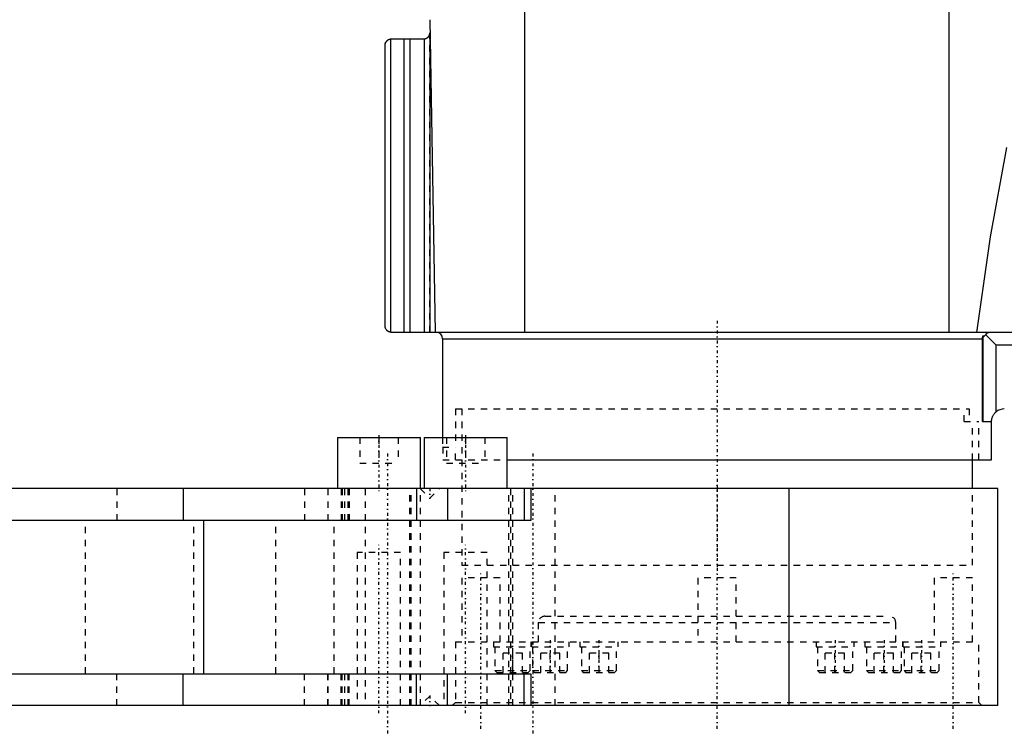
# Model space of a CAD drawing. Extents: x -171 to 392, y -1 to 595.
# Tile 2 of 4: x 111 to 265, y 140 to 251. Entities that reach past the tile are written whole.
import ezdxf

# ---------------------------------------------------------------- set-up
doc = ezdxf.new("R2010")
doc.units = 0
doc.linetypes.add('CENTER', pattern=[1.5, 0.45, -0.5, 0.05, -0.5])
doc.linetypes.add('DASHED', pattern=[2, 1, -1])
for name, color, linetype in [('AM_0', 7, 'CONTINUOUS'), ('AM_3', 7, 'DASHED'), ('AM_7', 7, 'CENTER')]:
    doc.layers.add(name, color=color, linetype=linetype)

msp = doc.modelspace()

# ---------------------------------------------------------------- linework, layer by layer
at = {"layer": 'AM_0', "color": 7, "linetype": 'CONTINUOUS'}
for p, q in [((256.35, 202.5), (256.35, 280.58)), ((189.87, 202.5), (189.87, 257.5)), ((175, 251.5), (175.86, 202.5)), ((168.86, 248.49), (168.86, 202.51)), ((169, 248.5), (174.03, 248.5)), ((170.95, 248.5), (170.95, 202.5)), ((171.86, 248.5), (171.86, 202.5)), ((174.11, 248.5), (174.11, 202.5)), ((174.98, 249.17), (174.98, 202.5)), ((168, 203.5), (168, 247.5)), ((391.64, 202.5), (169, 202.5)), ((263.7, 200.5), (262.08, 202.12)), ((177, 201.5), (177, 186)), ((177, 201.5), (261.57, 201.5)), ((261.57, 188.5), (261.57, 201.5)), ((261.7, 188.5), (261.7, 201.99)), ((263.7, 190.02), (263.7, 200.5)), ((267, 200.5), (263.7, 200.5)), ((261.57, 188.5), (263, 188.5)), ((263, 182.5), (263, 188.5)), ((160.53, 186), (160.53, 178)), ((160.53, 186), (173.53, 186)), ((173.53, 178), (173.53, 186)), ((174.11, 186), (174.11, 178)), ((174.11, 186), (187.11, 186)), ((187.11, 178), (187.11, 186)), ((187.11, 182.5), (263, 182.5)), ((260, 178), (260, 182.5)), ((264, 178), (-48.48, 178)), ((136.37, 178), (136.37, 173)), ((172.9, 178), (172.9, 173)), ((177.75, 178), (177.75, 173)), ((189.76, 178), (189.76, 173)), ((190.84, 178), (190.84, 173)), ((231.32, 144), (231.32, 178)), ((264, 144), (264, 178)), ((190.84, 173), (37.21, 173)), ((139.61, 149), (139.61, 173)), ((37.21, 149), (190.84, 149)), ((136.37, 144), (136.37, 149)), ((172.9, 144), (172.9, 149)), ((177.75, 144), (177.75, 149)), ((189.76, 144), (189.76, 149)), ((190.84, 149), (190.84, 144)), ((264, 144), (-48.48, 144))]:
    msp.add_line(p, q, dxfattribs=at)
for points in [[(168, 247.5, 0), (168, 247.51, 0), (168, 247.52, 0), (168, 247.54, 0), (168, 247.54, 0), (168, 247.55, 0), (168, 247.56, 0), (168, 247.58, 0), (168, 247.59, 0), (168.01, 247.6, 0), (168.01, 247.62, 0), (168.01, 247.62, 0), (168.01, 247.63, 0), (168.01, 247.64, 0), (168.01, 247.65, 0), (168.01, 247.67, 0), (168.02, 247.68, 0), (168.02, 247.69, 0), (168.02, 247.7, 0), (168.02, 247.7, 0), (168.02, 247.71, 0), (168.03, 247.73, 0), (168.03, 247.73, 0), (168.03, 247.74, 0), (168.03, 247.75, 0), (168.03, 247.76, 0), (168.04, 247.77, 0), (168.04, 247.77, 0), (168.04, 247.78, 0), (168.04, 247.8, 0), (168.06, 247.83, 0), (168.08, 247.9, 0), (168.11, 247.96, 0), (168.15, 248.03, 0), (168.19, 248.09, 0), (168.21, 248.12, 0), (168.24, 248.15, 0), (168.27, 248.18, 0), (168.28, 248.19, 0), (168.29, 248.2, 0), (168.29, 248.21, 0), (168.3, 248.21, 0), (168.3, 248.22, 0), (168.31, 248.23, 0), (168.32, 248.24, 0), (168.33, 248.25, 0), (168.34, 248.25, 0), (168.35, 248.26, 0), (168.35, 248.26, 0), (168.36, 248.27, 0), (168.37, 248.28, 0), (168.38, 248.29, 0), (168.39, 248.3, 0), (168.41, 248.3, 0), (168.41, 248.31, 0), (168.42, 248.31, 0), (168.43, 248.32, 0), (168.44, 248.33, 0), (168.45, 248.34, 0), (168.46, 248.34, 0), (168.47, 248.35, 0), (168.48, 248.35, 0), (168.49, 248.36, 0), (168.5, 248.36, 0), (168.51, 248.37, 0), (168.52, 248.38, 0), (168.54, 248.39, 0), (168.55, 248.39, 0), (168.55, 248.4, 0), (168.56, 248.4, 0), (168.57, 248.41, 0), (168.59, 248.41, 0), (168.6, 248.41, 0), (168.6, 248.42, 0), (168.62, 248.42, 0), (168.63, 248.43, 0), (168.64, 248.43, 0), (168.64, 248.43, 0), (168.66, 248.44, 0), (168.67, 248.45, 0), (168.69, 248.45, 0), (168.7, 248.45, 0), (168.72, 248.46, 0), (168.72, 248.46, 0), (168.73, 248.46, 0), (168.75, 248.47, 0), (168.76, 248.47, 0), (168.78, 248.47, 0), (168.79, 248.48, 0), (168.81, 248.48, 0), (168.82, 248.48, 0), (168.82, 248.48, 0), (168.84, 248.49, 0), (168.85, 248.49, 0), (168.86, 248.49, 0)], [(168, 247.5, 0), (168, 247.51, 0), (168, 247.52, 0), (168, 247.53, 0), (168, 247.54, 0), (168, 247.54, 0), (168, 247.55, 0), (168, 247.56, 0), (168, 247.58, 0), (168, 247.59, 0), (168, 247.6, 0), (168.01, 247.6, 0), (168.01, 247.61, 0), (168.01, 247.62, 0), (168.01, 247.63, 0), (168.01, 247.64, 0), (168.01, 247.65, 0), (168.01, 247.66, 0), (168.01, 247.66, 0), (168.01, 247.67, 0), (168.02, 247.68, 0), (168.02, 247.69, 0), (168.02, 247.69, 0), (168.02, 247.7, 0), (168.02, 247.71, 0), (168.02, 247.72, 0), (168.02, 247.72, 0), (168.03, 247.73, 0), (168.03, 247.74, 0), (168.03, 247.74, 0), (168.04, 247.78, 0), (168.06, 247.83, 0), (168.08, 247.89, 0), (168.1, 247.94, 0), (168.13, 247.99, 0), (168.14, 248.02, 0), (168.16, 248.04, 0), (168.19, 248.09, 0), (168.23, 248.14, 0), (168.27, 248.19, 0), (168.32, 248.23, 0), (168.37, 248.27, 0), (168.39, 248.29, 0), (168.42, 248.31, 0), (168.45, 248.33, 0), (168.46, 248.34, 0), (168.47, 248.35, 0), (168.47, 248.35, 0), (168.48, 248.35, 0), (168.49, 248.36, 0), (168.5, 248.36, 0), (168.51, 248.37, 0), (168.52, 248.38, 0), (168.53, 248.38, 0), (168.53, 248.38, 0), (168.54, 248.39, 0), (168.55, 248.39, 0), (168.56, 248.4, 0), (168.56, 248.4, 0)], [(168.86, 248.49, 0), (168.88, 248.49, 0), (168.93, 248.5, 0), (168.98, 248.5, 0), (169, 248.5, 0)], [(174.03, 248.5, 0), (174.05, 248.5, 0), (174.07, 248.5, 0), (174.1, 248.5, 0), (174.11, 248.5, 0)], [(174.11, 248.5, 0), (174.12, 248.5, 0), (174.13, 248.5, 0), (174.15, 248.51, 0), (174.16, 248.51, 0), (174.16, 248.51, 0), (174.18, 248.51, 0), (174.19, 248.51, 0), (174.2, 248.51, 0), (174.22, 248.52, 0), (174.23, 248.52, 0), (174.24, 248.52, 0), (174.25, 248.52, 0), (174.26, 248.53, 0), (174.27, 248.53, 0), (174.29, 248.53, 0), (174.3, 248.54, 0), (174.31, 248.54, 0), (174.32, 248.54, 0), (174.33, 248.54, 0), (174.34, 248.55, 0), (174.35, 248.55, 0), (174.36, 248.55, 0), (174.37, 248.56, 0), (174.38, 248.56, 0), (174.39, 248.57, 0), (174.4, 248.57, 0), (174.41, 248.57, 0), (174.42, 248.58, 0), (174.43, 248.58, 0), (174.44, 248.59, 0), (174.46, 248.59, 0), (174.47, 248.6, 0), (174.47, 248.6, 0), (174.48, 248.6, 0), (174.49, 248.61, 0), (174.5, 248.62, 0), (174.52, 248.62, 0), (174.53, 248.63, 0), (174.54, 248.64, 0), (174.54, 248.64, 0), (174.55, 248.64, 0), (174.56, 248.65, 0), (174.57, 248.66, 0), (174.58, 248.66, 0), (174.59, 248.67, 0), (174.6, 248.68, 0), (174.61, 248.68, 0), (174.61, 248.68, 0), (174.62, 248.69, 0), (174.63, 248.7, 0), (174.64, 248.71, 0), (174.65, 248.71, 0), (174.66, 248.72, 0), (174.67, 248.72, 0), (174.67, 248.73, 0), (174.68, 248.74, 0), (174.69, 248.74, 0), (174.72, 248.77, 0), (174.74, 248.79, 0), (174.77, 248.82, 0), (174.81, 248.87, 0), (174.85, 248.92, 0), (174.88, 248.97, 0), (174.91, 249.02, 0), (174.92, 249.04, 0), (174.93, 249.05, 0), (174.93, 249.06, 0), (174.93, 249.06, 0), (174.94, 249.07, 0), (174.94, 249.07, 0), (174.94, 249.08, 0), (174.94, 249.08, 0), (174.95, 249.09, 0), (174.95, 249.09, 0), (174.95, 249.1, 0), (174.95, 249.1, 0), (174.95, 249.11, 0), (174.96, 249.11, 0), (174.96, 249.12, 0), (174.96, 249.13, 0), (174.96, 249.13, 0), (174.97, 249.14, 0), (174.97, 249.14, 0), (174.97, 249.14, 0), (174.97, 249.15, 0), (174.97, 249.15, 0), (174.97, 249.16, 0), (174.97, 249.16, 0), (174.98, 249.16, 0), (174.98, 249.16, 0), (174.98, 249.17, 0), (174.98, 249.17, 0), (174.98, 249.17, 0), (174.98, 249.17, 0)], [(260.69, 202.5, 0), (262.85, 217.46, 0), (265.38, 231.48, 0)], [(168.86, 202.51, 0), (168.85, 202.51, 0), (168.84, 202.51, 0), (168.82, 202.52, 0), (168.82, 202.52, 0), (168.81, 202.52, 0), (168.79, 202.52, 0), (168.78, 202.53, 0), (168.76, 202.53, 0), (168.75, 202.53, 0), (168.73, 202.54, 0), (168.72, 202.54, 0), (168.72, 202.54, 0), (168.7, 202.55, 0), (168.69, 202.55, 0), (168.67, 202.55, 0), (168.66, 202.56, 0), (168.64, 202.57, 0), (168.64, 202.57, 0), (168.63, 202.57, 0), (168.62, 202.58, 0), (168.6, 202.58, 0), (168.6, 202.59, 0), (168.59, 202.59, 0), (168.57, 202.59, 0), (168.56, 202.6, 0), (168.55, 202.6, 0), (168.55, 202.61, 0), (168.54, 202.61, 0), (168.52, 202.62, 0), (168.51, 202.63, 0), (168.5, 202.64, 0), (168.49, 202.64, 0), (168.48, 202.65, 0), (168.47, 202.65, 0), (168.46, 202.66, 0), (168.45, 202.66, 0), (168.44, 202.67, 0), (168.43, 202.68, 0), (168.42, 202.69, 0), (168.41, 202.69, 0), (168.41, 202.7, 0), (168.39, 202.7, 0), (168.38, 202.71, 0), (168.37, 202.72, 0), (168.36, 202.73, 0), (168.35, 202.74, 0), (168.35, 202.74, 0), (168.34, 202.75, 0), (168.33, 202.75, 0), (168.32, 202.76, 0), (168.31, 202.77, 0), (168.3, 202.78, 0), (168.3, 202.79, 0), (168.29, 202.79, 0), (168.29, 202.8, 0), (168.28, 202.81, 0), (168.27, 202.82, 0), (168.24, 202.85, 0), (168.21, 202.88, 0), (168.19, 202.91, 0), (168.15, 202.97, 0), (168.11, 203.04, 0), (168.08, 203.1, 0), (168.06, 203.17, 0), (168.04, 203.2, 0), (168.04, 203.22, 0), (168.04, 203.23, 0), (168.04, 203.23, 0), (168.03, 203.24, 0), (168.03, 203.25, 0), (168.03, 203.26, 0), (168.03, 203.27, 0), (168.03, 203.27, 0), (168.02, 203.29, 0), (168.02, 203.3, 0), (168.02, 203.3, 0), (168.02, 203.31, 0), (168.02, 203.32, 0), (168.01, 203.33, 0), (168.01, 203.35, 0), (168.01, 203.36, 0), (168.01, 203.37, 0), (168.01, 203.38, 0), (168.01, 203.38, 0), (168.01, 203.4, 0), (168, 203.41, 0), (168, 203.42, 0), (168, 203.44, 0), (168, 203.45, 0), (168, 203.46, 0), (168, 203.46, 0), (168, 203.48, 0), (168, 203.49, 0), (168, 203.5, 0)], [(169, 202.5, 0), (168.98, 202.5, 0), (168.93, 202.5, 0), (168.88, 202.51, 0), (168.86, 202.51, 0)], [(261.7, 201.99, 0), (261.7, 201.97, 0), (261.7, 201.94, 0), (261.71, 201.91, 0), (261.71, 201.9, 0), (261.71, 201.89, 0), (261.72, 201.88, 0), (261.72, 201.88, 0), (261.72, 201.87, 0), (261.72, 201.87, 0), (261.72, 201.87, 0), (261.73, 201.87, 0), (261.73, 201.87, 0), (261.73, 201.86, 0), (261.73, 201.86, 0), (261.73, 201.86, 0), (261.73, 201.86, 0), (261.74, 201.86, 0), (261.74, 201.86, 0), (261.74, 201.86, 0), (261.74, 201.85, 0), (261.74, 201.85, 0), (261.75, 201.85, 0), (261.75, 201.85, 0), (261.75, 201.85, 0), (261.75, 201.85, 0), (261.75, 201.85, 0), (261.75, 201.85, 0), (261.76, 201.85, 0), (261.76, 201.85, 0), (261.76, 201.85, 0), (261.76, 201.85, 0), (261.76, 201.85, 0), (261.77, 201.85, 0), (261.77, 201.85, 0), (261.77, 201.85, 0), (261.77, 201.85, 0), (261.77, 201.85, 0), (261.78, 201.85, 0), (261.78, 201.85, 0), (261.78, 201.85, 0), (261.78, 201.85, 0), (261.78, 201.86, 0), (261.79, 201.86, 0), (261.79, 201.86, 0), (261.79, 201.86, 0), (261.79, 201.86, 0), (261.8, 201.86, 0), (261.8, 201.86, 0), (261.8, 201.87, 0), (261.81, 201.87, 0), (261.81, 201.87, 0), (261.81, 201.87, 0), (261.81, 201.87, 0), (261.82, 201.88, 0), (261.82, 201.88, 0), (261.83, 201.88, 0), (261.83, 201.88, 0), (261.83, 201.89, 0), (261.84, 201.89, 0), (261.84, 201.89, 0), (261.84, 201.9, 0), (261.85, 201.9, 0), (261.86, 201.91, 0), (261.89, 201.94, 0), (261.93, 201.98, 0), (261.95, 202, 0), (261.97, 202.01, 0), (262.01, 202.05, 0), (262.06, 202.1, 0), (262.08, 202.12, 0)], [(262.08, 202.12, 0), (262.09, 202.14, 0), (262.11, 202.18, 0), (262.14, 202.22, 0), (262.15, 202.24, 0), (262.16, 202.25, 0), (262.19, 202.29, 0), (262.22, 202.32, 0), (262.24, 202.34, 0), (262.27, 202.37, 0), (262.3, 202.39, 0), (262.32, 202.4, 0), (262.33, 202.42, 0), (262.36, 202.43, 0), (262.39, 202.45, 0), (262.43, 202.46, 0), (262.46, 202.48, 0), (262.49, 202.49, 0), (262.51, 202.49, 0), (262.52, 202.49, 0), (262.55, 202.5, 0), (262.59, 202.5, 0), (262.6, 202.5, 0)], [(261.57, 201.5, 0), (261.57, 201.51, 0), (261.57, 201.54, 0), (261.57, 201.57, 0), (261.57, 201.58, 0), (261.57, 201.6, 0), (261.58, 201.63, 0), (261.58, 201.65, 0), (261.59, 201.68, 0), (261.59, 201.71, 0), (261.6, 201.74, 0), (261.6, 201.75, 0), (261.61, 201.77, 0), (261.62, 201.8, 0), (261.62, 201.82, 0), (261.63, 201.85, 0), (261.64, 201.87, 0), (261.66, 201.9, 0), (261.66, 201.91, 0), (261.67, 201.92, 0), (261.68, 201.95, 0), (261.69, 201.97, 0), (261.7, 201.99, 0)], [(263, 188.5, 0), (263, 188.55, 0), (263.01, 188.64, 0), (263.01, 188.74, 0), (263.02, 188.78, 0), (263.03, 188.83, 0), (263.05, 188.92, 0), (263.07, 189.02, 0), (263.1, 189.11, 0), (263.13, 189.2, 0), (263.16, 189.29, 0), (263.18, 189.34, 0), (263.2, 189.38, 0), (263.25, 189.46, 0), (263.3, 189.55, 0), (263.35, 189.63, 0), (263.41, 189.71, 0), (263.47, 189.78, 0), (263.5, 189.82, 0), (263.53, 189.85, 0), (263.59, 189.92, 0), (263.66, 189.99, 0), (263.7, 190.02, 0)]]:
    msp.add_polyline3d(points, dxfattribs=at)
for centre, radius, start, end in [((174.03, 249.5), 1, 340.8041, 1), ((176, 201.5), 1, 0, 90), ((265, 188.5), 2, 90, 130.5416)]:
    msp.add_arc(centre, radius, start, end, dxfattribs=at)
at = {"layer": 'AM_3', "color": 6, "linetype": 'DASHED'}
for p, q in [((174.11, 248.5), (174.11, 202.5)), ((174.98, 249.17), (174.98, 202.5)), ((174.99, 202.5), (174.99, 249.2)), ((179, 190.5), (179, 184.5)), ((179, 190.5), (259.5, 190.5)), ((180, 190.5), (180, 166)), ((258.7, 188.5), (258.7, 190.5)), ((259.5, 190.5), (259.5, 188.5)), ((258.7, 188.5), (261, 188.5)), ((260, 182.5), (260, 188.5)), ((261, 182.5), (261, 188.5)), ((164.03, 186), (164.03, 182)), ((167.03, 186), (167.03, 182)), ((170.03, 186), (170.03, 182)), ((177, 186), (177, 184.5)), ((177.61, 186), (177.61, 182)), ((180.61, 186), (180.61, 182)), ((183.61, 186), (183.61, 182)), ((177, 184.5), (179.03, 184.5)), ((177.03, 184.5), (177.03, 182.5)), ((179.03, 182.5), (179.03, 184.5)), ((177.03, 182.5), (187.11, 182.5)), ((164.03, 182), (170.03, 182)), ((177.61, 182), (183.61, 182)), ((125.97, 178), (125.97, 173)), ((155.39, 178), (155.39, 173)), ((159, 178), (159, 173)), ((159.03, 178), (159.03, 173)), ((161.11, 178), (161.11, 173)), ((161.29, 178), (161.29, 173)), ((161.67, 173), (161.67, 178)), ((162.17, 178), (162.17, 173)), ((162.35, 178), (162.35, 173)), ((164.86, 178), (164.86, 144)), ((171.86, 144), (171.86, 178)), ((172.1, 144), (172.1, 178)), ((173.5, 178), (175, 176.5)), ((173.54, 144), (173.54, 178)), ((175, 176.5), (176.5, 178)), ((187.37, 144), (187.37, 178)), ((187.63, 178), (187.63, 144)), ((187.99, 144), (187.99, 178)), ((194.63, 144), (194.63, 178)), ((260, 166), (260, 178)), ((121.08, 149), (121.08, 173)), ((138.01, 149), (138.01, 173)), ((150.86, 149), (150.86, 173)), ((160.01, 149), (160.01, 173)), ((163.63, 168), (163.63, 144)), ((170.43, 168), (163.63, 168)), ((170.43, 144), (170.43, 168)), ((177.21, 168), (177.21, 144)), ((184.01, 168), (177.21, 168)), ((184.01, 144), (184.01, 168)), ((180, 166), (260, 166)), ((180, 164), (180, 154)), ((186, 164), (180, 164)), ((186, 154), (186, 164)), ((217, 164), (217, 154)), ((223, 164), (217, 164)), ((223, 154), (223, 164)), ((254, 164), (254, 154)), ((260, 164), (254, 164)), ((260, 154), (260, 164)), ((193, 158), (247, 158)), ((192, 157), (192, 154)), ((192, 157), (248, 157)), ((248, 154), (248, 157)), ((179, 154), (179, 144.5)), ((179, 154), (261, 154)), ((184.96, 154), (184.96, 153.2)), ((184.96, 153.2), (196.84, 153.2)), ((185.21, 153.2), (185.21, 149.5)), ((190.71, 149.5), (190.71, 153.2)), ((190.84, 154), (190.84, 153.2)), ((190.96, 153.2), (190.96, 154)), ((191.09, 153.2), (191.09, 149.5)), ((196.59, 149.5), (196.59, 153.2)), ((196.84, 153.2), (196.84, 154)), ((198.5, 154), (198.5, 153.2)), ((198.5, 153.2), (204.5, 153.2)), ((198.75, 153.2), (198.75, 149.5)), ((204.25, 149.5), (204.25, 153.2)), ((204.5, 153.2), (204.5, 154)), ((235.5, 154), (235.5, 153.2)), ((235.5, 153.2), (241.5, 153.2)), ((235.75, 153.2), (235.75, 149.5)), ((241.25, 149.5), (241.25, 153.2)), ((241.5, 153.2), (241.5, 154)), ((243.16, 154), (243.16, 153.2)), ((243.16, 153.2), (255.04, 153.2)), ((243.41, 153.2), (243.41, 149.5)), ((248.91, 149.5), (248.91, 153.2)), ((249.04, 154), (249.04, 153.2)), ((249.16, 153.2), (249.16, 154)), ((249.29, 153.2), (249.29, 149.5)), ((254.79, 149.5), (254.79, 153.2)), ((255.04, 153.2), (255.04, 154)), ((261, 144.5), (261, 154)), ((186.5, 149.2), (186.5, 152.2)), ((189.5, 152.2), (186.5, 152.2)), ((188, 149.2), (188, 152.2)), ((189.5, 149.2), (189.5, 152.2)), ((192.38, 149.2), (192.38, 152.2)), ((195.38, 152.2), (192.38, 152.2)), ((193.88, 149.2), (193.88, 152.2)), ((195.38, 149.2), (195.38, 152.2)), ((200.04, 149.2), (200.04, 152.2)), ((203.04, 152.2), (200.04, 152.2)), ((201.54, 149.2), (201.54, 152.2)), ((203.04, 149.2), (203.04, 152.2)), ((236.96, 149.2), (236.96, 152.2)), ((239.96, 152.2), (236.96, 152.2)), ((238.46, 149.2), (238.46, 152.2)), ((239.96, 149.2), (239.96, 152.2)), ((244.62, 149.2), (244.62, 152.2)), ((247.62, 152.2), (244.62, 152.2)), ((246.12, 149.2), (246.12, 152.2)), ((247.62, 149.2), (247.62, 152.2)), ((250.5, 149.2), (250.5, 152.2)), ((253.5, 152.2), (250.5, 152.2)), ((252, 149.2), (252, 152.2)), ((253.5, 149.2), (253.5, 152.2)), ((125.97, 144), (125.97, 149)), ((155.39, 144), (155.39, 149)), ((159, 149), (159, 144)), ((159.03, 144), (159.03, 149)), ((161.11, 144), (161.11, 149)), ((161.29, 144), (161.29, 149)), ((161.67, 144), (161.67, 149)), ((162.17, 149), (162.17, 144)), ((162.35, 144), (162.35, 149)), ((185.21, 149.5), (185.51, 149.2)), ((185.21, 149.5), (190.71, 149.5)), ((185.51, 149.2), (190.41, 149.2)), ((190.41, 149.2), (190.71, 149.5)), ((191.09, 149.5), (191.39, 149.2)), ((191.09, 149.5), (196.59, 149.5)), ((191.39, 149.2), (196.29, 149.2)), ((196.29, 149.2), (196.59, 149.5)), ((198.75, 149.5), (199.05, 149.2)), ((198.75, 149.5), (204.25, 149.5)), ((199.05, 149.2), (203.95, 149.2)), ((203.95, 149.2), (204.25, 149.5)), ((235.75, 149.5), (236.05, 149.2)), ((235.75, 149.5), (241.25, 149.5)), ((236.05, 149.2), (240.95, 149.2)), ((240.95, 149.2), (241.25, 149.5)), ((243.41, 149.5), (243.71, 149.2)), ((243.41, 149.5), (248.91, 149.5)), ((243.71, 149.2), (248.61, 149.2)), ((248.61, 149.2), (248.91, 149.5)), ((249.29, 149.5), (249.59, 149.2)), ((249.29, 149.5), (254.79, 149.5)), ((249.59, 149.2), (254.49, 149.2)), ((254.49, 149.2), (254.79, 149.5)), ((175, 145.5), (173.5, 144)), ((176.5, 144), (175, 145.5)), ((179, 144.5), (178.5, 144)), ((179, 144.5), (261, 144.5)), ((261.5, 144), (261, 144.5))]:
    msp.add_line(p, q, dxfattribs=at)
for points in [[(168.56, 248.4, 0), (168.57, 248.4, 0), (168.59, 248.41, 0), (168.6, 248.42, 0), (168.61, 248.42, 0), (168.62, 248.42, 0), (168.63, 248.43, 0), (168.65, 248.44, 0), (168.67, 248.44, 0), (168.68, 248.45, 0), (168.7, 248.45, 0), (168.71, 248.46, 0), (168.72, 248.46, 0), (168.73, 248.46, 0), (168.75, 248.47, 0), (168.77, 248.47, 0), (168.78, 248.48, 0), (168.8, 248.48, 0), (168.81, 248.48, 0), (168.82, 248.48, 0), (168.84, 248.49, 0), (168.85, 248.49, 0), (168.86, 248.49, 0)], [(174.11, 248.5, 0), (174.12, 248.5, 0), (174.13, 248.5, 0), (174.15, 248.51, 0), (174.15, 248.51, 0), (174.16, 248.51, 0), (174.17, 248.51, 0), (174.19, 248.51, 0), (174.2, 248.51, 0), (174.21, 248.52, 0), (174.23, 248.52, 0), (174.23, 248.52, 0), (174.24, 248.52, 0), (174.25, 248.52, 0), (174.27, 248.53, 0), (174.28, 248.53, 0), (174.29, 248.53, 0), (174.31, 248.54, 0), (174.31, 248.54, 0), (174.32, 248.54, 0), (174.33, 248.55, 0), (174.34, 248.55, 0), (174.35, 248.55, 0), (174.36, 248.55, 0), (174.37, 248.56, 0), (174.38, 248.56, 0), (174.39, 248.56, 0), (174.39, 248.57, 0), (174.41, 248.57, 0), (174.42, 248.58, 0), (174.43, 248.58, 0), (174.44, 248.59, 0), (174.45, 248.59, 0), (174.46, 248.59, 0), (174.46, 248.6, 0), (174.48, 248.6, 0), (174.49, 248.61, 0), (174.5, 248.61, 0), (174.51, 248.62, 0), (174.52, 248.63, 0), (174.53, 248.63, 0), (174.53, 248.63, 0), (174.54, 248.64, 0), (174.55, 248.64, 0), (174.56, 248.65, 0), (174.57, 248.66, 0), (174.58, 248.66, 0), (174.59, 248.67, 0), (174.59, 248.67, 0), (174.6, 248.68, 0), (174.61, 248.68, 0), (174.62, 248.69, 0), (174.63, 248.7, 0), (174.64, 248.71, 0), (174.65, 248.71, 0), (174.65, 248.71, 0), (174.66, 248.72, 0), (174.67, 248.73, 0), (174.7, 248.75, 0), (174.72, 248.77, 0), (174.75, 248.8, 0), (174.79, 248.84, 0), (174.83, 248.89, 0), (174.86, 248.94, 0), (174.89, 248.99, 0), (174.92, 249.04, 0), (174.93, 249.06, 0), (174.94, 249.08, 0), (174.95, 249.11, 0), (174.96, 249.11, 0), (174.96, 249.12, 0), (174.96, 249.12, 0), (174.96, 249.13, 0), (174.96, 249.13, 0), (174.97, 249.14, 0), (174.97, 249.14, 0), (174.97, 249.15, 0), (174.97, 249.16, 0), (174.97, 249.16, 0), (174.98, 249.16, 0), (174.98, 249.17, 0), (174.98, 249.17, 0), (174.98, 249.17, 0)], [(174.98, 249.17, 0), (174.98, 249.18, 0), (174.98, 249.18, 0), (174.98, 249.18, 0), (174.98, 249.18, 0), (174.98, 249.18, 0), (174.98, 249.19, 0), (174.98, 249.19, 0), (174.99, 249.19, 0), (174.99, 249.19, 0), (174.99, 249.19, 0), (174.99, 249.2, 0), (174.99, 249.2, 0), (174.99, 249.2, 0), (174.99, 249.2, 0), (174.99, 249.2, 0), (174.99, 249.2, 0), (174.99, 249.2, 0), (174.99, 249.2, 0), (174.99, 249.2, 0), (174.99, 249.2, 0), (174.99, 249.2, 0), (174.99, 249.2, 0)], [(262.08, 202.12, 0), (262.06, 202.1, 0), (262.02, 202.06, 0), (261.98, 202.02, 0), (261.96, 202.01, 0), (261.94, 201.99, 0), (261.9, 201.95, 0), (261.87, 201.92, 0), (261.85, 201.91, 0), (261.85, 201.9, 0), (261.84, 201.9, 0), (261.84, 201.9, 0), (261.84, 201.89, 0), (261.83, 201.89, 0), (261.83, 201.89, 0), (261.83, 201.88, 0), (261.82, 201.88, 0), (261.82, 201.87, 0), (261.81, 201.87, 0), (261.81, 201.87, 0), (261.81, 201.87, 0), (261.8, 201.87, 0), (261.8, 201.86, 0), (261.8, 201.86, 0), (261.79, 201.86, 0), (261.79, 201.86, 0), (261.79, 201.86, 0), (261.78, 201.86, 0), (261.78, 201.85, 0), (261.78, 201.85, 0), (261.78, 201.85, 0), (261.77, 201.85, 0), (261.77, 201.85, 0), (261.77, 201.85, 0), (261.77, 201.85, 0), (261.76, 201.85, 0), (261.76, 201.85, 0), (261.76, 201.85, 0), (261.76, 201.85, 0), (261.75, 201.85, 0), (261.75, 201.85, 0), (261.75, 201.85, 0), (261.75, 201.85, 0), (261.75, 201.85, 0), (261.74, 201.85, 0), (261.74, 201.86, 0), (261.74, 201.86, 0), (261.74, 201.86, 0), (261.74, 201.86, 0), (261.73, 201.86, 0), (261.73, 201.86, 0), (261.73, 201.87, 0), (261.73, 201.87, 0), (261.73, 201.87, 0), (261.72, 201.87, 0), (261.72, 201.87, 0), (261.72, 201.88, 0), (261.72, 201.88, 0), (261.72, 201.89, 0), (261.71, 201.91, 0), (261.71, 201.92, 0), (261.7, 201.93, 0), (261.7, 201.96, 0), (261.7, 201.98, 0), (261.7, 201.99, 0)]]:
    msp.add_polyline3d(points, dxfattribs=at)
for centre, start, end in [((193, 157), 90, 180), ((247, 157), 0, 90)]:
    msp.add_arc(centre, 1, start, end, dxfattribs=at)
at = {"layer": 'AM_7', "color": 4, "linetype": 'CENTER'}
for p, q in [((220, 204.32), (220, 164.18)), ((167.03, 186.4), (167.03, 177.6)), ((180.61, 186.4), (180.61, 177.6)), ((168.36, 183.5), (168.36, 139.5)), ((191.13, 183.5), (191.13, 139.5)), ((175, 178.07), (175, 176.43)), ((220, 178.6), (220, 165.4)), ((167.03, 142.8), (167.03, 169.2)), ((180.61, 142.8), (180.61, 169.2)), ((183, 140.38), (183, 165.12)), ((220, 140.38), (220, 165.12)), ((257, 140.38), (257, 165.12)), ((187.96, 154.24), (187.96, 148.96)), ((193.84, 154.24), (193.84, 148.96)), ((201.5, 154.24), (201.5, 148.96)), ((238.5, 154.24), (238.5, 148.96)), ((246.16, 154.24), (246.16, 148.96)), ((252.04, 154.24), (252.04, 148.96)), ((175, 145.57), (175, 143.93))]:
    msp.add_line(p, q, dxfattribs=at)

doc.saveas('drawing.dxf')
